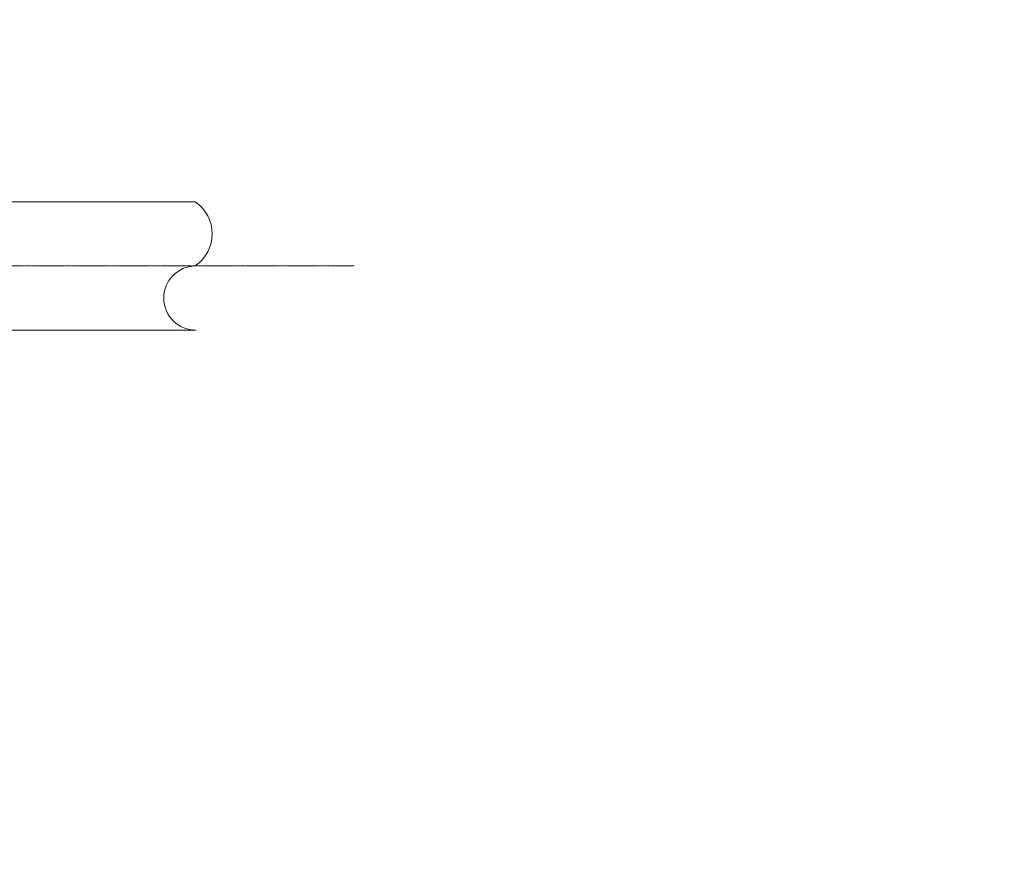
# Model space of a CAD drawing. Header units: millimetres. Extents: x 376598 to 1249954, y -318491 to -22134.
# Tile 11 of 256: x 532110 to 536715, y -185266 to -181306. Entities that reach past the tile are written whole.
import ezdxf

# ---------------------------------------------------------------- set-up
doc = ezdxf.new("R2010")
doc.units = ezdxf.units.MM
doc.linetypes.add('______5', pattern=[1100, 800, -100, 100, -100])
doc.layers.add('РАЗМЕРЫ', color=1, linetype='Continuous', lineweight=9)

msp = doc.modelspace()

# ---------------------------------------------------------------- linework, layer by layer
at = {"layer": 'РАЗМЕРЫ', "color": 1, "lineweight": 0}
for p, q in [((526200.1, -182157.7), (532931.6, -182157.7)), ((526200.1, -182757.7), (532931.6, -182757.7))]:
    msp.add_line(p, q, dxfattribs=at)
at = {"layer": 'РАЗМЕРЫ', "color": 1, "linetype": '______5', "lineweight": 0, "ltscale": 0.01}
msp.add_line((525215.1, -182457.7), (533674.7, -182457.7), dxfattribs=at)
at = {"layer": 'РАЗМЕРЫ', "color": 1, "lineweight": 0}
for centre, radius, start, end in [((532828.4, -182307.7), 182.1, 304.5244, 55.4756), ((532934, -182607.7), 150, 90.919, 270.919)]:
    msp.add_arc(centre, radius, start, end, dxfattribs=at)

doc.saveas('drawing.dxf')
